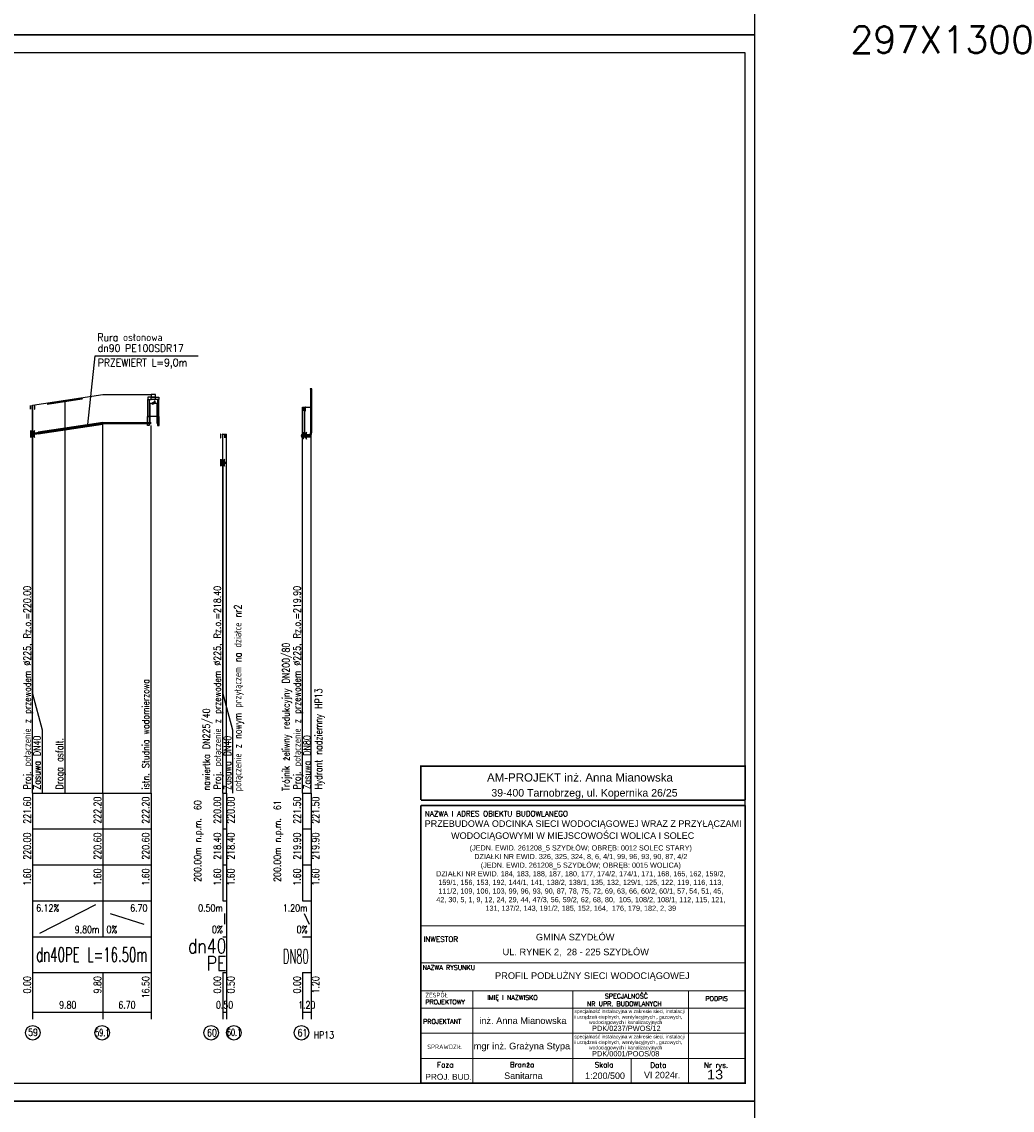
# Model space of a CAD drawing. Extents: x 122 to 1445, y -293 to 2085.
# Tile 12 of 38: x 1117 to 1393, y 1 to 304. Entities that reach past the tile are written whole.
import ezdxf
from ezdxf.enums import TextEntityAlignment as Align

# ---------------------------------------------------------------- set-up
doc = ezdxf.new("R2010")
doc.units = 0
doc.header["$LTSCALE"] = 0.2
doc.header["$MEASUREMENT"] = 0
doc.layers.get('0').update_dxf_attribs({"color": 8, "linetype": 'CONTINUOUS'})
for name, color, linetype, lineweight in [('!!IS_COPIS', 7, 'CONTINUOUS', 15), ('ARKUSZ_OPIS', 5, 'CONTINUOUS', 30), ('COPIS', 7, 'CONTINUOUS', 13)]:
    doc.layers.add(name, color=color, linetype=linetype, lineweight=lineweight)
for name, color, linetype in [('Armatura', 7, 'CONTINUOUS'), ('Liczby', 7, 'CONTINUOUS'), ('Linie_odn', 7, 'CONTINUOUS'), ('Linie_opisowe', 7, 'CONTINUOUS'), ('Linie_tabeli', 7, 'CONTINUOUS'), ('Odcinki', 7, 'CONTINUOUS'), ('Opis_Arm', 7, 'CONTINUOUS'), ('Opis_PZ', 7, 'CONTINUOUS'), ('Opis_uzbr_n', 7, 'CONTINUOUS'), ('Opis_wl', 7, 'CONTINUOUS'), ('Osie', 7, 'CONTINUOUS'), ('Rury_ochr', 7, 'CONTINUOUS'), ('Teksty', 7, 'CONTINUOUS'), ('Teren_istn', 3, 'CONTINUOUS'), ('Uzbr_nadz', 7, 'CONTINUOUS'), ('warstwa_nr_0', 8, 'CONTINUOUS'), ('Wezly', 7, 'CONTINUOUS')]:
    doc.layers.add(name, color=color, linetype=linetype)
doc.styles.add('LOGO', font='arial.ttf')
doc.styles.add('R', font='arial.ttf')
doc.styles.add('RD', font='arial.ttf', dxfattribs={"width": 1.1})
doc.styles.add('S', font='simplex.shx', dxfattribs={"width": 0.9, "height": 2.1})
doc.styles.get("Standard").update_dxf_attribs({"font": 'txt.shx'})
doc.styles.add('TIMES', font='times.ttf')

msp = doc.modelspace()

# ---------------------------------------------------------------- linework, layer by layer
for points in [[(1321.17346, 300.76042), (521.17346, 300.76042), (521.17346, 3.76042), (1321.17346, 3.76042)], [(1321.17346, 3.76042), (421.17346, 3.76042), (421.17346, -293.23958), (1321.17346, -293.23958)]]:
    msp.add_lwpolyline(points, close=True)
msp.add_lwpolyline([(1152.32944, 192.53366), (1152.61011, 192.62001), (1152.61867, 198.17636), (1154.49299, 198.17636), (1154.49299, 192.62143), (1154.70781, 192.51309)])
at = {"layer": 'Armatura'}
for points in [[(1119.27507, 197.54443, 0.05, 0.05, 0), (1120.49727, 197.54443, 0.05, 0.05, 0)], [(1172.27507, 189.54443, 0.05, 0.05, 0), (1173.49727, 189.54443, 0.05, 0.05, 0)]]:
    msp.add_lwpolyline(points, format="xyseb", dxfattribs=at)
for points in [[(1119.27507, 196.54443), (1119.33057, 196.54443), (1119.33057, 197.54443), (1119.27507, 197.54443)], [(1119.83057, 189.59443), (1119.94177, 189.59443), (1119.94177, 197.54443), (1119.83057, 197.54443)], [(1120.44177, 196.54443), (1120.49727, 196.54443), (1120.49727, 197.54443), (1120.44177, 197.54443)], [(1119.38617, 188.59443), (1119.38617, 190.59443), (1120.38617, 188.59443), (1120.38617, 190.59443)], [(1172.27507, 188.54443), (1172.33057, 188.54443), (1172.33057, 189.54443), (1172.27507, 189.54443)], [(1172.83057, 181.59443), (1172.94177, 181.59443), (1172.94177, 189.54443), (1172.83057, 189.54443)], [(1173.44177, 188.54443), (1173.49727, 188.54443), (1173.49727, 189.54443), (1173.44177, 189.54443)], [(1172.38617, 180.59443), (1172.38617, 182.59443), (1173.38617, 180.59443), (1173.38617, 182.59443)]]:
    msp.add_lwpolyline(points, close=True, dxfattribs=at)
at = {"layer": 'COPIS'}
msp.add_line((1286.69486, 15.64002), (1286.69486, 8.76042), dxfattribs=at)
at = {"layer": 'COPIS', "color": 7, "lineweight": 40, "const_width": 0.46071}
for points in [[(1228.07627, 87.62137), (1228.07627, 97.04451), (1318.43162, 97.04451), (1318.43162, 87.62137)], [(1228.07627, 87.62137), (1318.43162, 87.62137)], [(1318.43162, 86.14941), (1318.43162, 8.76042), (1228.07627, 8.76042), (1228.07627, 86.14941)], [(1228.07627, 86.14941), (1318.43162, 86.14941)]]:
    msp.add_lwpolyline(points, dxfattribs=at)
at = {"layer": 'COPIS', "color": 7, "lineweight": 13}
for points in [[(1228.07627, 52.6562), (1318.43162, 52.6562)], [(1228.07627, 42.35743), (1318.43162, 42.35743)], [(1228.07627, 34.49503), (1318.43162, 34.49503)], [(1242.53694, 34.49503), (1242.53694, 8.76042)], [(1270.40351, 34.49503), (1270.40351, 8.76042)], [(1302.63438, 34.49503), (1302.63438, 8.76042)], [(1228.07627, 29.65482), (1318.43162, 29.65482)], [(1228.07627, 22.74336), (1318.43162, 22.74336)], [(1228.07627, 15.64002), (1318.43162, 15.64002)]]:
    msp.add_lwpolyline(points, dxfattribs=at)
at = {"layer": 'Linie_opisowe'}
msp.add_line((1128.88617, 198.97193), (1128.88617, 89.59443), dxfattribs=at)
for points in [[(1119.88617, 189.59443), (1119.88617, 117.23443), (1122.58617, 107.23443), (1122.58617, 89.59443)], [(1172.88617, 181.59443), (1172.88617, 117.23443), (1175.58617, 107.23443), (1175.58617, 89.59443)]]:
    msp.add_lwpolyline(points, dxfattribs=at)
at = {"layer": 'Linie_tabeli'}
for p, q in [((1119.88617, 89.59443), (1152.88617, 89.59443)), ((1119.88617, 89.59443), (1119.88617, 59.59443)), ((1119.88617, 89.59443), (1119.88617, 28.59443)), ((1139.48617, 89.59443), (1139.48617, 59.59443)), ((1152.88617, 89.59443), (1152.88617, 59.59443)), ((1152.88617, 89.59443), (1152.88617, 28.59443)), ((1172.88617, 89.59443), (1173.88617, 89.59443)), ((1172.88617, 89.59443), (1172.88617, 59.59443)), ((1172.88617, 89.59443), (1172.88617, 59.59443)), ((1173.88617, 89.59443), (1173.88617, 59.59443)), ((1173.88617, 89.59443), (1173.88617, 28.59443)), ((1195.08617, 89.59443), (1197.48617, 89.59443)), ((1195.08617, 89.59443), (1195.08617, 59.59443)), ((1195.08617, 89.59443), (1195.08617, 59.59443)), ((1197.48617, 89.59443), (1197.48617, 59.59443)), ((1197.48617, 89.59443), (1197.48617, 28.59443)), ((1119.88617, 79.59443), (1152.88617, 79.59443)), ((1172.88617, 79.59443), (1173.88617, 79.59443)), ((1195.08617, 79.59443), (1197.48617, 79.59443)), ((1119.88617, 69.59443), (1152.88617, 69.59443)), ((1172.88617, 69.59443), (1173.88617, 69.59443)), ((1195.08617, 69.59443), (1197.48617, 69.59443)), ((1119.88617, 59.59443), (1152.88617, 59.59443)), ((1119.88617, 59.59443), (1119.88617, 49.59443)), ((1121.88617, 50.59443), (1137.48617, 58.59443)), ((1139.48617, 59.59443), (1139.48617, 49.59443)), ((1139.48617, 59.59443), (1139.48617, 49.59443)), ((1152.88617, 59.59443), (1152.88617, 49.59443)), ((1172.88617, 59.59443), (1173.88617, 59.59443)), ((1195.08617, 59.59443), (1197.48617, 59.59443)), ((1141.48617, 56.09443), (1150.88617, 53.09443)), ((1173.38617, 56.09443), (1173.38617, 53.09443)), ((1195.58617, 56.09443), (1196.98617, 53.09443)), ((1119.88617, 49.59443), (1152.88617, 49.59443)), ((1152.88617, 49.59443), (1152.88617, 39.59443)), ((1172.88617, 49.59443), (1173.88617, 49.59443)), ((1173.88617, 49.59443), (1173.88617, 39.59443)), ((1195.08617, 49.59443), (1197.48617, 49.59443)), ((1197.48617, 49.59443), (1197.48617, 39.59443)), ((1119.88617, 39.59443), (1152.88617, 39.59443)), ((1119.88617, 39.59443), (1119.88617, 26.59443)), ((1139.48617, 39.59443), (1139.48617, 26.59443)), ((1152.88617, 39.59443), (1152.88617, 26.59443)), ((1172.88617, 39.59443), (1173.88617, 39.59443)), ((1172.88617, 39.59443), (1172.88617, 26.59443)), ((1172.88617, 39.59443), (1172.88617, 28.59443)), ((1173.88617, 39.59443), (1173.88617, 26.59443)), ((1195.08617, 39.59443), (1197.48617, 39.59443)), ((1195.08617, 39.59443), (1195.08617, 26.59443)), ((1195.08617, 39.59443), (1195.08617, 28.59443)), ((1197.48617, 39.59443), (1197.48617, 26.59443)), ((1119.88617, 28.59443), (1152.88617, 28.59443)), ((1172.88617, 28.59443), (1173.88617, 28.59443)), ((1195.08617, 28.59443), (1197.48617, 28.59443))]:
    msp.add_line(p, q, dxfattribs=at)
msp.add_lwpolyline([(533.618, 8.76042), (1318.43162, 8.76042), (1318.43162, 295.76042), (533.618, 295.76042)], close=True, dxfattribs=at)
for points in [[(1119.88617, 89.59443), (1119.88617, 197.59443)], [(1195.08617, 89.59443), (1195.08617, 197.09443)], [(1197.48617, 89.59443), (1197.48617, 197.09443)], [(1139.48617, 89.59443), (1139.48617, 192.59443)], [(1152.88617, 89.59443), (1152.88617, 191.99923)], [(1172.88617, 89.59443), (1172.88617, 189.59443)], [(1173.88617, 89.59443), (1173.88617, 189.59443)]]:
    msp.add_lwpolyline(points, dxfattribs=at)
for centre in [(1119.93854, 22.82644), (1139.26042, 22.82644), (1169.62339, 22.82644), (1175.972, 22.82644), (1194.80261, 22.82644)]:
    msp.add_circle(centre, 2.02278, dxfattribs=at)
at = {"layer": 'Odcinki'}
for points in [[(1119.88617, 189.68963), (1139.48617, 192.68963), (1139.48617, 192.69443), (1119.88617, 189.69443)], [(1119.88617, 189.49923), (1139.48617, 192.49923), (1139.48617, 192.49443), (1119.88617, 189.49443)], [(1139.48617, 192.68963), (1152.88617, 192.68963), (1152.88617, 192.69443), (1139.48617, 192.69443)], [(1139.48617, 192.49923), (1152.88617, 192.49923), (1152.88617, 192.49443), (1139.48617, 192.49443)], [(1195.08617, 189.35633), (1196.54327, 189.35633), (1196.54327, 189.36943), (1195.08617, 189.36943)], [(1195.08617, 188.83253), (1196.54327, 188.83253), (1196.54327, 188.81943), (1195.08617, 188.81943)], [(1172.88617, 181.68963), (1173.88617, 181.68963), (1173.88617, 181.69443), (1172.88617, 181.69443)], [(1172.88617, 181.49923), (1173.88617, 181.49923), (1173.88617, 181.49443), (1172.88617, 181.49443)]]:
    msp.add_lwpolyline(points, close=True, dxfattribs=at)
at = {"layer": 'Opis_wl'}
for centre, major_axis in [((1119.88617, 189.59443), (0, -0.562)), ((1119.88617, 189.59443), (0, -0.536)), ((1195.08617, 189.09443), (0, -0.562)), ((1195.08617, 189.09443), (0, -0.536)), ((1172.88617, 181.59443), (0, -0.562)), ((1172.88617, 181.59443), (0, -0.536))]:
    msp.add_ellipse(centre, major_axis=major_axis, ratio=0.4, dxfattribs=at)
at = {"layer": 'Osie'}
for p, q in [((1197.59097, 200.78493), (1197.80047, 200.78493)), ((1119.88617, 189.59443), (1139.48617, 192.59443)), ((1121.48617, 189.83933), (1139.48617, 192.59443)), ((1139.48617, 192.59443), (1152.88617, 192.59443)), ((1195.08617, 189.09443), (1196.54327, 189.09443)), ((1196.54327, 189.09443), (1196.96237, 189.09443)), ((1196.96237, 189.09443), (1197.17187, 189.09443)), ((1172.88617, 181.59443), (1173.88617, 181.59443))]:
    msp.add_line(p, q, dxfattribs=at)
at = {"layer": 'Rury_ochr'}
for p, q in [((1139.48617, 192.80873), (1139.48617, 192.69443)), ((1139.48617, 192.38013), (1139.48617, 192.49443)), ((1121.48617, 190.05363), (1121.48617, 189.93933)), ((1121.48617, 189.62503), (1121.48617, 189.73933))]:
    msp.add_line(p, q, dxfattribs=at)
for points in [[(1121.48617, 190.05363), (1139.48617, 192.80873), (1139.48617, 192.81943), (1121.48617, 190.06433)], [(1121.48617, 189.62503), (1139.48617, 192.38013), (1139.48617, 192.36943), (1121.48617, 189.61433)]]:
    msp.add_lwpolyline(points, close=True, dxfattribs=at)
at = {"layer": 'Teksty'}
for p, q in [((1135.24336, 192.24613), (1137.33549, 211.37996)), ((1137.33549, 211.37996), (1166.0294, 211.37996))]:
    msp.add_line(p, q, dxfattribs=at)
at = {"layer": 'Teren_istn'}
for points in [[(1119.88617, 197.59443), (1139.48617, 200.59443), (1152.88617, 200.59443)], [(1195.08617, 197.09443), (1197.48617, 197.09443)], [(1172.88617, 189.59443), (1173.88617, 189.59443)]]:
    msp.add_lwpolyline(points, dxfattribs=at)
at = {"layer": 'Uzbr_nadz'}
msp.add_lwpolyline([(1123.88617, 197.95663, 0.5, 0.5, 0), (1133.88617, 199.48733, 0.5, 0.5, 0)], format="xyseb", dxfattribs=at)
at = {"layer": 'warstwa_nr_0'}
for points in [[(121.68012, 300.76042), (1321.17346, 300.76042), (1321.17346, 597.76042), (121.68012, 597.76042)], [(521.17346, 3.76042), (1321.17346, 3.76042), (1321.17346, 300.76042), (521.17346, 300.76042)]]:
    msp.add_lwpolyline(points, close=True, dxfattribs=at)
at = {"layer": 'Wezly'}
for p, q in [((1154.13671, 199.82802), (1152.93671, 199.82802)), ((1154.13671, 199.22802), (1152.93671, 199.22802)), ((1153.19051, 197.84358), (1153.89761, 198.55068)), ((1154.85671, 194.42802), (1152.21671, 194.42802)), ((1197.17187, 189.40873), (1197.17187, 188.78013)), ((1197.36047, 189.88013), (1197.61187, 189.88013))]:
    msp.add_line(p, q, dxfattribs=at)
for points in [[(1152.91271, 199.82802), (1154.16071, 199.82802), (1154.16071, 200.57802), (1152.91271, 200.57802)], [(1197.27667, 202.09443), (1197.69567, 202.09443), (1197.69567, 202.14443), (1197.27667, 202.14443)], [(1197.38137, 189.88013), (1197.38137, 202.09443), (1197.37097, 202.09443), (1197.37097, 189.88013)], [(1197.59097, 189.88013), (1197.59097, 202.09443), (1197.60137, 202.09443), (1197.60137, 189.88013)], [(1197.59097, 201.04683), (1197.80047, 201.04683), (1197.80047, 201.07303), (1197.59097, 201.07303)], [(1197.59097, 200.52303), (1197.80047, 200.52303), (1197.80047, 200.49683), (1197.59097, 200.49683)], [(1152.93671, 199.82802), (1152.03671, 199.82802), (1152.03671, 199.22802), (1152.93671, 199.22802)], [(1152.33671, 194.42802), (1152.03671, 194.42802), (1152.03671, 199.22802), (1152.33671, 199.22802)], [(1154.06431, 198.71738), (1153.73091, 198.71738), (1154.06431, 198.38398)], [(1154.13671, 199.82802), (1155.03671, 199.82802), (1155.03671, 199.22802), (1154.13671, 199.22802)], [(1154.73671, 194.42802), (1155.03671, 194.42802), (1155.03671, 199.22802), (1154.73671, 199.22802)], [(1195.45775, 196.07373), (1195.47775, 196.07373), (1195.47775, 197.07373), (1195.45775, 197.07373)], [(1195.65775, 189.12373), (1195.69775, 189.12373), (1195.69775, 197.07373), (1195.65775, 197.07373)], [(1195.87775, 196.07373), (1195.89775, 196.07373), (1195.89775, 197.07373), (1195.87775, 197.07373)], [(1152.33671, 191.98282), (1151.95271, 191.98282), (1151.95271, 194.42802), (1152.33671, 194.42802)], [(1154.73671, 191.98282), (1155.12071, 191.98282), (1155.12071, 194.42802), (1154.73671, 194.42802)], [(1195.17775, 188.12373), (1195.17775, 190.12373), (1196.17775, 188.12373), (1196.17775, 190.12373)], [(1196.54327, 189.35633), (1196.96237, 189.35633), (1196.96237, 189.38253), (1196.54327, 189.38253)], [(1196.54327, 188.83253), (1196.96237, 188.83253), (1196.96237, 188.80633), (1196.54327, 188.80633)], [(1196.96237, 189.35633), (1197.17187, 189.35633), (1197.17187, 189.38253), (1196.96237, 189.38253)], [(1196.96237, 188.83253), (1197.17187, 188.83253), (1197.17187, 188.80633), (1196.96237, 188.80633)]]:
    msp.add_lwpolyline(points, close=True, dxfattribs=at)
msp.add_lwpolyline([(1195.45775, 197.07373, 0.05, 0.05, 0), (1195.89775, 197.07373, 0.05, 0.05, 0)], format="xyseb", dxfattribs=at)
for points in [[(1197.17187, 189.35633), (1197.20467, 189.36283), (1197.23667, 189.38193), (1197.26697, 189.41343), (1197.29507, 189.45633), (1197.32007, 189.50973), (1197.34137, 189.57223), (1197.35857, 189.64233), (1197.37117, 189.71823), (1197.37887, 189.79823), (1197.38137, 189.88013)], [(1197.17187, 189.38253), (1197.20307, 189.38863), (1197.23337, 189.40693), (1197.26227, 189.43673), (1197.28887, 189.47753), (1197.31267, 189.52823), (1197.33287, 189.58763), (1197.34927, 189.65423), (1197.36117, 189.72633), (1197.36847, 189.80233), (1197.37097, 189.88013)], [(1197.17187, 188.83253), (1197.23747, 188.84543), (1197.30137, 188.88383), (1197.36217, 188.94673), (1197.41817, 189.03263), (1197.46817, 189.13933), (1197.51087, 189.26433), (1197.54527, 189.40453), (1197.57047, 189.55643), (1197.58577, 189.71623), (1197.59097, 189.88013)], [(1197.17187, 188.80633), (1197.23907, 188.81953), (1197.30457, 188.85893), (1197.36687, 188.92333), (1197.42437, 189.01143), (1197.47557, 189.12083), (1197.51937, 189.24893), (1197.55457, 189.39263), (1197.58037, 189.54833), (1197.59607, 189.71213), (1197.60137, 189.88013)]]:
    msp.add_lwpolyline(points, dxfattribs=at)
msp.add_circle((1153.54051, 198.19358), 0.25, dxfattribs=at)

# ---------------------------------------------------------------- texts
at = {"layer": '!!IS_COPIS', "color": 7, "style": 'RD'}
for s, p in [('GMINA SZYDŁÓW ', (1260.13464, 48.5593)), ('UL. RYNEK 2,  28 - 225 SZYDŁÓW ', (1250.83995, 44.43028)), ('PROFIL PODŁUŻNY SIECI WODOCIĄGOWEJ', (1248.74522, 37.81231))]:
    msp.add_text(s, height=1.8435681, dxfattribs=at).set_placement(p)
at = {"insert": (1347.74928, 303.15029), "char_height": 7.5, "attachment_point": 1}
msp.add_mtext_dynamic_manual_height_columns('297X1300', width=724.1992351, gutter_width=37.5, heights=[0], dxfattribs=at)
at = {"layer": 'ARKUSZ_OPIS', "color": 0, "insert": (1272.64847, 65.78368), "char_height": 1.44, "width": 80.8599441, "attachment_point": 5, "style": 'TIMES'}
msp.add_mtext('{\\fArial|b0|i0|c238|p34;(JEDN. EWID. 261208_5 SZYDŁÓW; OBRĘB: 0012 SOLEC STARY)\\PDZIAŁKI NR EWID. 326, 325, 324, 8, 6, 4/1, 99, 96, 93, 90, 87, 4/2\\P(JEDN. EWID. 261208_5 SZYDŁÓW; OBRĘB: 0015 WOLICA)\\PDZIAŁKI NR EWID. 184, 183, 188, 187, 180, 177, 174/2, 174/1, 171, 168, 165, 162, 159/2, 159/1, 156, 153, 192, 144/1, 141, 138/2, 138/1, 135, 132, 129/1, 125, 122, 119, 116, 113, 111/2, 109, 106, 103, 99, 96, 93, 90, 87, 78, 75, 72, 69, 63, 66, 60/2, 60/1, 57, 54, 51, 45, 42, 30, 5, 1, 9, 12, 24, 29, 44, 47/3, 56, 59/2, 62, 68, 80,  105, 108/2, 108/1, 112, 115, 121, 131, 137/2, 143, 191/2, 185, 152, 164,  176, 179, 182, 2, 39}', dxfattribs=at)
at = {"layer": 'COPIS', "style": 'LOGO'}
for s, height, p in [('AM-PROJEKT inż. Anna Mianowska', 2.2926758, (1246.51212, 92.80051)), ('39-400 Tarnobrzeg, ul. Kopernika 26/25', 2.1016195, (1247.71579, 88.61893))]:
    msp.add_text(s, height=height, dxfattribs=at).set_placement(p)
at = {"layer": 'COPIS', "color": 7, "lineweight": 13, "style": 'S'}
for s, height, p in [('NAZWA I ADRES OBIEKTU BUDOWLANEGO', 1.4742622, (1229.19289, 83.11088)), ('INWESTOR', 1.474262, (1228.84198, 48.13985)), ('NAZWA RYSUNKU', 1.2899794, (1228.58471, 40.33156)), ('ZESPÓŁ', 1.289979, (1229.32209, 32.67886)), ('IMIĘ I NAZWISKO', 1.2899794, (1246.58593, 31.9755)), ('SPECJALNOŚĆ ', 1.2899794, (1279.34052, 32.41322)), ('PROJEKTOWY', 1.289979, (1229.32209, 30.76189)), ('NR UPR. BUDOWLANYCH', 1.2899794, (1274.34728, 30.2482)), ('PODPIS', 1.289979, (1307.37238, 31.69155)), ('PROJEKTANT', 1.289979, (1228.70513, 25.33573)), ('SPRAWDZIŁ', 1.289979, (1229.87708, 18.27135)), ('Faza', 1.474262, (1232.58508, 13.16594)), ('Branża', 1.474262, (1252.87676, 13.21306)), ('Skala', 1.474262, (1276.52181, 13.1864)), ('Data', 1.474262, (1292.01253, 13.0984)), ('Nr rys.', 1.474262, (1306.96179, 13.0984))]:
    msp.add_text(s, height=height, dxfattribs=at).set_placement(p)
at = {"layer": 'COPIS', "color": 7, "lineweight": 9, "style": 'R'}
for s, p in [('PRZEBUDOWA ODCINKA SIECI WODOCIĄGOWEJ WRAZ Z PRZYŁĄCZAMI ', (1229.14939, 80.18435)), ('WODOCIĄGOWYMI W MIEJSCOWOŚCI WOLICA I SOLEC ', (1236.505, 76.83938))]:
    msp.add_text(s, height=1.8, dxfattribs=at).set_placement(p)
at = {"layer": 'COPIS', "color": 7, "style": 'RD'}
for s, height, p in [('inż. Anna Mianowska', 1.8428278, (1244.33828, 25.28265)), ('specjalność instalacyjna w zakresie sieci, instalacji ', 0.9828, (1270.86409, 28.32845)), ('i urządzeń cieplnych, wentylacyjnych , gazowych, ', 0.9828, (1270.86409, 26.77129)), ('wodociągowych i kanalizacyjnych', 0.9828, (1274.94643, 25.28595)), ('PDK/0237/PWOS/12', 1.4742, (1275.76943, 23.32621)), ('specjalność instalacyjna w zakresie sieci, instalacji ', 0.9828, (1270.86409, 21.25923)), ('mgr inż. Grażyna Stypa', 1.8428278, (1242.79549, 18.21344)), ('i urządzeń cieplnych, wentylacyjnych , gazowych, ', 0.9828, (1270.86409, 19.70208)), ('wodociągowych i kanalizacyjnych', 0.9828, (1274.94643, 18.21673)), ('PDK/0001/POOS/08', 1.4742, (1275.76943, 16.25699)), ('PROJ. BUD.', 1.653426, (1229.33459, 9.74171)), ('Sanitarna', 1.7857, (1251.30137, 9.9889)), ('1:200/500', 1.7857, (1273.84636, 9.98312)), ('VI 2024r.', 1.7857, (1290.25086, 10.17412))]:
    msp.add_text(s, height=height, dxfattribs=at).set_placement(p)
at = {"layer": 'COPIS', "color": 7, "style": 'RD', "width": 1.1}
msp.add_text('13', height=2.62603, dxfattribs=at).set_placement((1307.8258, 9.89084))
at = {"layer": 'Liczby', "width": 0.8}
for s, p in [('221.60', (1119.38617, 88.59443)), ('222.20', (1138.98617, 88.59443)), ('222.20', (1152.38617, 88.59443)), ('220.00', (1172.38617, 88.59443)), ('220.00', (1176.13617, 88.59443)), ('221.50', (1194.58617, 88.59443)), ('221.50', (1199.73617, 88.59443)), ('220.00', (1119.38617, 78.59443)), ('220.60', (1138.98617, 78.59443)), ('220.60', (1152.38617, 78.59443)), ('218.40', (1172.38617, 78.59443)), ('218.40', (1176.13617, 78.59443)), ('219.90', (1194.58617, 78.59443)), ('219.90', (1199.73617, 78.59443)), ('1.60', (1119.38617, 68.59443)), ('1.60', (1138.98617, 68.59443)), ('1.60', (1152.38617, 68.59443)), ('1.60', (1172.38617, 68.59443)), ('1.60', (1176.13617, 68.59443)), ('1.60', (1194.58617, 68.59443)), ('1.60', (1199.73617, 68.59443)), ('0.00', (1119.38617, 38.59443)), ('9.80', (1138.98617, 38.59443)), ('16.50', (1152.38617, 38.59443)), ('0.00', (1172.38617, 38.59443)), ('0.50', (1176.13617, 38.59443)), ('0.00', (1194.58617, 38.59443)), ('1.20', (1199.73617, 38.59443))]:
    msp.add_text(s, height=2, rotation=90, dxfattribs=at).set_placement(p, align=Align.RIGHT)
for s, p in [('6.12%', (1120.88617, 56.59443)), ('0%', (1140.48617, 50.59443))]:
    msp.add_text(s, height=2, dxfattribs=at).set_placement(p)
at = {"layer": 'Liczby'}
for s, height, width, p in [('6.70', 2, 0.8, (1151.88617, 56.59443)), ('0.50m', 2, 0.8, (1172.88617, 56.59443)), ('1.20m', 2, 0.8, (1196.48617, 56.59443)), ('9.80m', 2, 0.8, (1138.48617, 50.59443)), ('0%', 2, 0.8, (1172.88617, 50.59443)), ('0%', 2, 0.8, (1196.48617, 50.59443)), ('dn40', 4, 0.8, (1173.88617, 44.99443)), ('DN80', 4, 0.5, (1196.7976, 42.08442)), ('PE', 4, 0.8, (1173.88617, 40.19443))]:
    msp.add_text(s, height=height, dxfattribs=dict(at, width=width)).set_placement(p, align=Align.RIGHT)
at = {"layer": 'Liczby', "width": 0.58125}
msp.add_text('dn40PE L=16.50m', height=4, dxfattribs=at).set_placement((1120.88617, 42.59443), (1151.88617, 42.59443), align=Align.FIT)
at = {"layer": 'Liczby'}
for s, width, p in [('9.80', 0.8, (1129.68617, 29.59443)), ('6.70', 0.8, (1146.18617, 29.59443)), ('0.50', 0.8, (1173.38617, 29.59443)), ('1.20', 0.8, (1196.28617, 29.59443)), ('59', 0.8, (1120.00235, 21.96586)), ('59.1', 0.6, (1139.31469, 21.89099)), ('60', 0.8, (1169.87148, 21.8357)), ('60.1', 0.6, (1176.03083, 21.93834)), ('61', 0.8, (1195.08617, 21.83553)), ('HP13', 0.8, (1201.0646, 21.19443))]:
    msp.add_text(s, height=2, dxfattribs=dict(at, width=width)).set_placement(p, align=Align.CENTER)
at = {"layer": 'Linie_odn', "style": 'S', "width": 0.9}
for s, p in [('Rura osłonowa', (1137.95343, 215.46943)), ('dn90 PE100SDR17', (1138.05031, 212.43555)), ('PRZEWIERT L=9,0m', (1138.05031, 208.43555))]:
    msp.add_text(s, height=2.1, dxfattribs=at).set_placement(p)
at = {"layer": 'Linie_tabeli', "width": 0.8}
for s, p in [('60', (1166.88617, 87.59443)), ('61', (1189.08617, 87.59443)), ('200.00m n.p.m.', (1166.88617, 82.59443)), ('200.00m n.p.m.', (1189.08617, 82.59443))]:
    msp.add_text(s, height=2, rotation=90, dxfattribs=at).set_placement(p, align=Align.RIGHT)
at = {"layer": 'Opis_Arm', "width": 0.8}
for s, p in [('Zasuwa DN40', (1122.13835, 90.51844)), ('Zasuwa DN40', (1175.17913, 90.4799)), ('Zasuwa DN80', (1197.34931, 90.62666)), ('Zasuwa ', (1122.08617, 90.59443))]:
    msp.add_text(s, height=2, rotation=90, dxfattribs=at).set_placement(p)
at = {"layer": 'Opis_PZ', "width": 0.8}
for s, p in [('połączenie z nowym przyłączem na działce nr2', (1178.05747, 90.05859)), ('Trójnik żeliwny redukcyjny DN200/80', (1191.47562, 90.16527)), ('istn. Studnia wodomierzowa', (1152.38617, 90.59443)), ('Hydrant nadziemny HP13', (1200.55554, 90.63387)), ('nawiertka DN225/40', (1169.307, 90.34406))]:
    msp.add_text(s, height=2, rotation=90, dxfattribs=at).set_placement(p)
at = {"layer": 'Opis_uzbr_n', "width": 0.8}
msp.add_text('Droga asfalt.', height=2, rotation=90, dxfattribs=at).set_placement((1128.38617, 90.59443))
at = {"layer": 'Opis_wl', "width": 0.8}
for s, p in [('Proj. połączenie z przewodem %%C225, Rz.o.=220.00', (1119.38617, 90.59443)), ('Proj. połączenie z przewodem %%C225, Rz.o.=218.40', (1172.38617, 90.59443)), ('Proj. połączenie z przewodem %%C225, Rz.o.=219.90', (1194.58617, 90.59443))]:
    msp.add_text(s, height=2, rotation=90, dxfattribs=at).set_placement(p)

doc.saveas('drawing.dxf')
